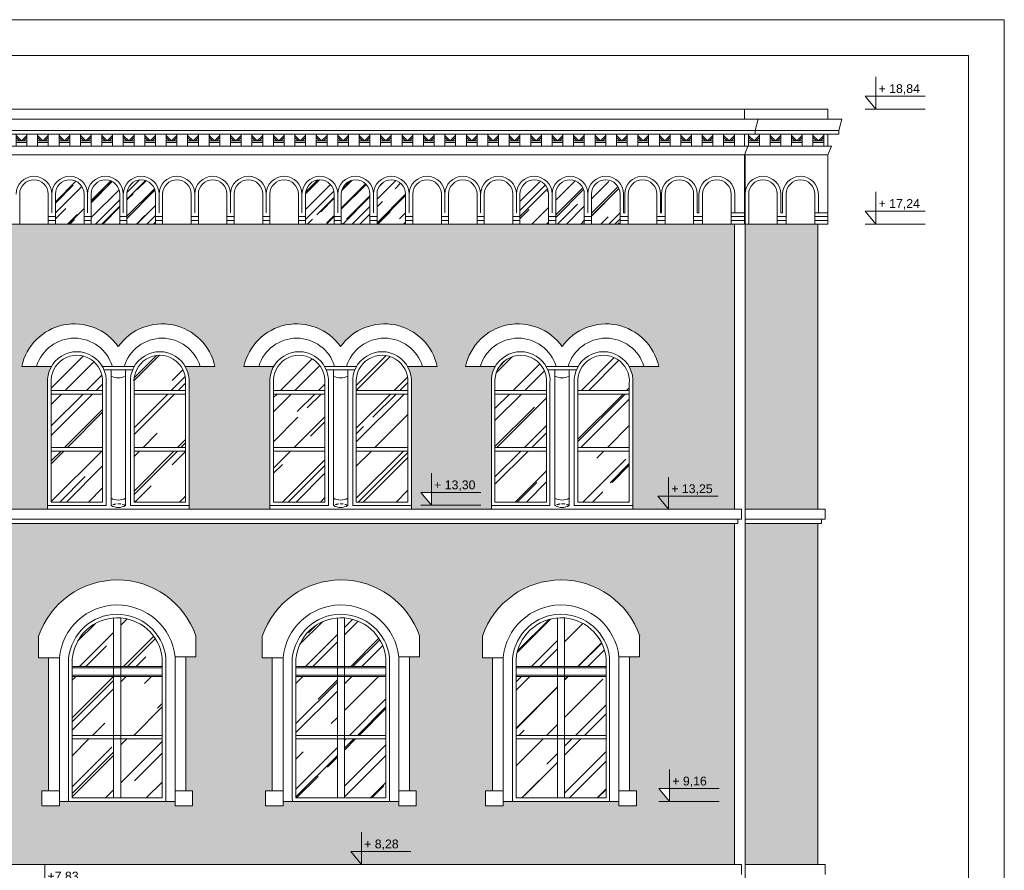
# Model space of a CAD drawing. Header units: millimetres. Extents: x -5254 to 173417, y -28809 to -6400.
# Tile 157 of 256: x 123942 to 125320, y -19064 to -17874. Entities that reach past the tile are written whole.
import ezdxf

# ---------------------------------------------------------------- set-up
doc = ezdxf.new("R2010")
doc.units = ezdxf.units.MM
doc.linetypes.add('HIDDEN', pattern=[9.525, 6.35, -3.175])
for name, color, linetype, lineweight in [('me_cegła', 7, 'Continuous', 5), ('me_cienka', 7, 'Continuous', 15), ('me_cienkie', 7, 'Continuous', 9), ('me_drewno', 7, 'Continuous', 15), ('me_koty', 7, 'Continuous', 13), ('me_szyby', 7, 'Continuous', 13), ('me_tabela', 7, 'Continuous', 20), ('me_ściany', 7, 'Continuous', 20)]:
    doc.layers.add(name, color=color, linetype=linetype, lineweight=lineweight)
doc.styles.add('TABELKA', font='arial.ttf')
pattern_1 = [(45, (103144.947, -29781.74), (47.41575, 126.442), [838.2, -111.76, 279.4, -55.88]), (45, (103177.74, -29709.43), (-92.06559, 13.03933), [167.64, -18.4404, 335.28, -41.91]), (45, (103131.117, -29728.396), (178.994465, 231.942055), [447.04, -78.232, 223.52, -55.88])]

# ---------------------------------------------------------------- blocks, each defined once
blk = doc.blocks.new('arch1')
at = {"layer": 'me_cienkie'}
for p, q in [((-42, 231.9), (-42, 202.6)), ((178, 231.4), (178, 201)), ((-42, 202.6), (-28, 202.6)), ((178, 201), (164, 201)), ((-13, 0), (149, 0))]:
    blk.add_line(p, q, dxfattribs=at)
for points in [[(-13, 202.6), (-38, 202.6)], [(-28, 15), (-28, 202.6)], [(-13, 0), (-13, 202.6)], [(149, 0), (149, 201)], [(149, 201), (174, 201)], [(164, 15), (164, 201)], [(-13, 4.5), (-13, -6), (-37.5, -6), (-37.5, 15)], [(-37.5, 15), (-13, 15)], [(149, 4.5), (149, -6), (173.5, -6), (173.5, 15)], [(173.5, 15), (149, 15)]]:
    blk.add_lwpolyline(points, dxfattribs=at)
blk.add_arc((67.9, 193.6), 116.4, 18.9472, 160.8043, dxfattribs=at)
blk = doc.blocks.new('*U11739')
at = {"layer": 'me_cienkie'}
for points in [[(-7.5, -8.5), (-7.5, 8.5)], [(-7.5, 6.5), (0, -1)], [(-7.5, 3.7), (-2.8, -1)], [(7.5, 6.5), (0, -1)], [(7.5, 3.7), (2.8, -1)], [(7.5, -8.5), (7.5, 8.5)], [(0, -1), (-7.5, -1)], [(0, -3), (-7.5, -3)], [(0, -1), (7.5, -1)], [(0, -3), (7.5, -3)]]:
    blk.add_lwpolyline(points, dxfattribs=at)
blk = doc.blocks.new('*U11740')
at = {"layer": 'me_cienkie', "color": 0, "linetype": 'ByBlock', "lineweight": -2, "transparency": 16777216}
for p in [(0, 0), (30, 0), (60, 0), (90, 0)]:
    blk.add_blockref('*U11739', p, dxfattribs=at)
blk = doc.blocks.new('*U11741')
at = {"layer": 'me_cienkie'}
for points in [[(-7.5, -8.5), (-7.5, 8.5)], [(-7.5, 6.5), (0, -1)], [(-7.5, 3.7), (-2.8, -1)], [(7.5, 6.5), (0, -1)], [(7.5, 3.7), (2.8, -1)], [(7.5, -8.5), (7.5, 8.5)], [(0, -1), (-7.5, -1)], [(0, -3), (-7.5, -3)], [(0, -1), (7.5, -1)], [(0, -3), (7.5, -3)]]:
    blk.add_lwpolyline(points, dxfattribs=at)
blk = doc.blocks.new('*U11742')
at = {"layer": 'me_cienkie', "color": 0, "linetype": 'ByBlock', "lineweight": -2, "transparency": 16777216}
for p in [(0, 0), (30, 0), (60, 0), (90, 0), (120, 0), (150, 0), (180, 0), (210, 0), (240, 0), (270, 0), (300, 0), (330, 0), (360, 0), (390, 0), (420, 0), (450, 0), (480, 0), (510, 0), (540, 0), (570, 0), (600, 0), (630, 0), (660, 0), (690, 0), (720, 0), (750, 0), (780, 0), (810, 0), (840, 0), (870, 0), (900, 0), (930, 0), (960, 0), (990, 0), (1020, 0), (1050, 0), (1080, 0)]:
    blk.add_blockref('*U11741', p, dxfattribs=at)
blk = doc.blocks.new('KOTA')
at = {"color": 0}
for p, q in [((0, 0), (0, 50)), ((-16.6, 20), (76.8, 20)), ((-16.6, 20), (0, 0))]:
    blk.add_line(p, q, dxfattribs=at)
at = {"color": 0, "style": 'TABELKA', "flags": 4}
blk.add_attdef('POZIOM', (1.4, 25), '', height=13.7, rotation=360, dxfattribs=at)

msp = doc.modelspace()

# ---------------------------------------------------------------- hatches: boundary and pattern name
at = {"layer": 'me_cegła'}
h = msp.add_hatch(dxfattribs=at)
h.set_pattern_fill('AR-BRSTD', color=256, scale=0.125)
h.set_pattern_definition([(0, (122562.696, -18558.96), (0, 8.467725), []), (90, (122562.696, -18558.96), (-12.7, 8.467725), [8.467725, -8.467725])])
h.paths.add_polyline_path([(123266.88, -18382.84, -0.1512883), (123272.28, -18359.12), (123230.73, -18359.12, -0.6510077), (123365.88, -18331.35, -0.6510077), (123501.03, -18359.12), (123459.47, -18359.12, -0.1512883), (123464.88, -18382.84), (123464.88, -18553.96), (123464.88, -18558.96), (123578.88, -18558.96), (123578.88, -18553.96), (123578.88, -18382.84, -0.1512883), (123584.28, -18359.12), (123542.73, -18359.12, -0.6510077), (123677.88, -18331.35, -0.6510077), (123813.03, -18359.12), (123771.47, -18359.12, -0.1512883), (123776.88, -18382.84), (123776.88, -18553.96), (123776.88, -18558.96), (123829.88, -18558.96), (123829.88, -18159.96), (122562.7, -18159.96), (122562.7, -18558.96), (122637.88, -18558.96), (122637.88, -18553.96), (122637.88, -18382.84, -0.1512883), (122643.28, -18359.12), (122601.73, -18359.12, -0.6510077), (122736.88, -18331.35, -0.6510077), (122872.03, -18359.12), (122830.47, -18359.12, -0.1512883), (122835.88, -18382.84), (122835.88, -18553.96), (122835.88, -18558.96), (122953.88, -18558.96), (122953.88, -18553.96), (122953.88, -18382.84, -0.1512883), (122959.28, -18359.12), (122917.73, -18359.12, -0.6510077), (123052.88, -18331.35, -0.6510077), (123188.03, -18359.12), (123146.47, -18359.12, -0.1512883), (123151.88, -18382.84), (123151.88, -18553.96), (123151.88, -18558.96), (123266.88, -18558.96), (123266.88, -18553.96)])
h.paths.add_polyline_path([(123185.04, -18553.54), (123170.13, -18535.54), (123185.04, -18535.54)], flags=16)
h.paths.add_polyline_path([(124292.2, -18382.84, -0.1512883), (124297.6, -18359.12), (124256.05, -18359.12, -0.6510077), (124391.2, -18331.35, -0.6510077), (124526.35, -18359.12), (124484.8, -18359.12, -0.1512883), (124490.2, -18382.84), (124490.2, -18553.96), (124490.2, -18558.96), (124602.2, -18558.96), (124602.2, -18553.96), (124602.2, -18382.84, -0.1512883), (124607.6, -18359.12), (124566.05, -18359.12, -0.6510077), (124701.2, -18331.35, -0.6510077), (124836.35, -18359.12), (124794.8, -18359.12, -0.1512883), (124800.2, -18382.84), (124800.2, -18553.96), (124800.2, -18558.96), (124942.2, -18558.96), (124942.2, -18159.96), (124928.2, -18159.96), (123846.88, -18159.96), (123846.88, -18558.96), (123981.2, -18558.96), (123981.2, -18553.96), (123981.2, -18382.84, -0.1512883), (123986.6, -18359.12), (123945.05, -18359.12, -0.6510077), (124080.2, -18331.35, -0.6510077), (124215.35, -18359.12), (124173.8, -18359.12, -0.1512883), (124179.2, -18382.84), (124179.2, -18553.96), (124179.2, -18558.96), (124292.2, -18558.96), (124292.2, -18553.96)])
h.paths.add_polyline_path([(124503.45, -18535.54), (124518.36, -18535.54), (124518.36, -18553.54)], flags=16)
h.paths.add_polyline_path([(125059.2, -18159.96), (125045.2, -18159.96), (124957.2, -18159.96), (124957.2, -18558.96), (125059.2, -18558.96)])
h.paths.add_polyline_path([(124850.24, -18542.59), (124915.46, -18542.59), (124915.46, -18520.41), (124850.24, -18520.41)], flags=24)
h.paths.add_polyline_path([(124518.4, -18537.17), (124583.62, -18537.17), (124583.62, -18514.99), (124518.4, -18514.99)], flags=24)
h = msp.add_hatch(dxfattribs=at)
h.set_pattern_fill('AR-BRSTD', color=256, scale=0.11)
h.set_pattern_definition([(0, (-1202.2284, -8064.411), (0, 7.451598), []), (90, (-1202.228, -8064.411), (-11.176, 7.451598), [7.451598, -7.451598])])
h.paths.add_polyline_path([(123829.88, -18578.96), (122562.7, -18578.96), (122562.7, -18973.96), (122591.4, -18973.96), (122591.4, -18973.87), (122576.49, -18955.87), (122638.38, -18955.87), (122638.38, -18952.96), (122647.88, -18952.96), (122647.88, -18766.97), (122633.85, -18766.97), (122633.85, -18736.58, -0.7123526), (122853.91, -18736.1), (122853.91, -18765.34), (122839.88, -18765.34), (122839.88, -18952.96), (122849.38, -18952.96), (122849.38, -18964.53), (122960.88, -18925.01), (122960.88, -18766.97), (122946.85, -18766.97), (122946.85, -18736.58, -0.7123526), (123166.91, -18736.1), (123166.91, -18765.34), (123152.88, -18765.34), (123152.88, -18856.96), (123192.38, -18842.96), (123275.38, -18872.38), (123275.38, -18766.97), (123261.35, -18766.97), (123261.35, -18736.58, -0.7123526), (123481.41, -18736.1), (123481.41, -18765.34), (123467.38, -18765.34), (123467.38, -18940.43), (123547.88, -18968.96), (123547.88, -18973.96), (123577.38, -18973.96), (123577.38, -18952.96), (123586.88, -18952.96), (123586.88, -18766.97), (123576.88, -18766.97), (123572.85, -18766.97), (123572.85, -18736.58, -0.7123526), (123792.91, -18736.1), (123792.91, -18765.34), (123778.88, -18765.34), (123778.88, -18952.96), (123788.38, -18952.96), (123788.38, -18973.96), (123829.88, -18973.96)])
h.paths.add_polyline_path([(122948.85, -18700.59), (122944.85, -18700.59), (122944.85, -18704.59), (122936.85, -18704.59), (122936.85, -18707.59), (122945.02, -18707.59), (122945.02, -18766.97), (122941.85, -18766.97), (122941.85, -18707.59), (122936.85, -18707.59), (122936.85, -18715.59), (122923.02, -18715.59), (122923.02, -18707.59), (122918.02, -18707.59), (122918.02, -18766.97), (122914.85, -18766.97), (122914.85, -18707.59), (122918.02, -18707.59), (122923.02, -18707.59), (122923.02, -18704.59), (122915.02, -18704.59), (122915.02, -18700.59), (122911.02, -18700.59), (122925.02, -18675.59), (122934.85, -18675.59)], flags=16)
h.paths.add_polyline_path([(124942.2, -18578.96), (123846.88, -18578.96), (123846.88, -19025.96), (123863.7, -19025.96), (123863.7, -19007.96), (123898.7, -19007.96), (123898.7, -19039.96), (123898.7, -19055.96), (124942.2, -19055.96)])
h.paths.add_polyline_path([(124501.7, -18736.1), (124501.7, -18765.34), (124487.67, -18765.34), (124487.67, -18952.96), (124497.17, -18952.96), (124497.17, -18973.96), (124472.67, -18973.96), (124472.67, -18967.96), (124310.67, -18967.96), (124310.67, -18973.96), (124286.17, -18973.96), (124286.17, -18952.96), (124295.67, -18952.96), (124295.67, -18766.97), (124281.64, -18766.97), (124281.64, -18736.58, -0.7123526)], flags=16)
h.paths.add_polyline_path([(124188.71, -18736.1), (124188.71, -18765.34), (124174.68, -18765.34), (124174.68, -18952.96), (124184.18, -18952.96), (124184.18, -18973.96), (124159.68, -18973.96), (124159.68, -18967.96), (123997.68, -18967.96), (123997.68, -18973.96), (123973.18, -18973.96), (123973.18, -18952.96), (123982.68, -18952.96), (123982.68, -18766.97), (123968.65, -18766.97), (123968.65, -18736.58, -0.7123526)], flags=16)
h.paths.add_polyline_path([(124472.67, -18967.96), (124472.67, -18765.34, 0.9036416), (124310.67, -18766.97), (124310.67, -18967.96)], flags=0)
h.paths.add_polyline_path([(124454.67, -18767.12), (124454.67, -18962.96), (124328.67, -18962.96), (124328.67, -18768.68, -0.9037378)], flags=0)
h.paths.add_polyline_path([(123997.68, -18766.97), (123997.68, -18967.96), (124159.68, -18967.96), (124159.68, -18765.34, 0.9036414)], flags=0)
h.paths.add_polyline_path([(124141.68, -18767.12), (124141.68, -18962.96), (124015.68, -18962.96), (124015.68, -18768.68, -0.9037378)], flags=0)
h.paths.add_polyline_path([(124386.67, -18778.96), (124396.67, -18778.96), (124396.67, -18836.25), (124396.67, -18880.46), (124386.67, -18880.46), (124386.67, -18836.25)], flags=0)
h.paths.add_polyline_path([(124083.68, -18778.96), (124083.68, -18836.25), (124083.68, -18880.46), (124073.68, -18880.46), (124073.68, -18836.25), (124073.68, -18778.96)], flags=0)
h.paths.add_polyline_path([(124589.64, -18736.58, -0.7123526), (124809.7, -18736.1), (124809.7, -18765.34), (124795.67, -18765.34), (124795.67, -18952.96), (124805.17, -18952.96), (124805.17, -18973.96), (124780.67, -18973.96), (124780.67, -18967.96), (124618.67, -18967.96), (124618.67, -18973.96), (124594.17, -18973.96), (124594.17, -18952.96), (124603.67, -18952.96), (124603.67, -18766.97), (124589.64, -18766.97)], flags=16)
h.paths.add_polyline_path([(124618.67, -18766.97), (124618.67, -18967.96), (124780.67, -18967.96), (124780.67, -18765.34, 0.9036414)], flags=0)
h.paths.add_polyline_path([(124762.67, -18767.12), (124762.67, -18962.96), (124636.67, -18962.96), (124636.67, -18768.68, -0.9037378)], flags=0)
h.paths.add_polyline_path([(124704.67, -18778.96), (124704.67, -18836.25), (124704.67, -18880.46), (124694.67, -18880.46), (124694.67, -18836.25), (124694.67, -18778.96)], flags=0)
h.paths.add_polyline_path([(124836.69, -18949.96), (124851.6, -18949.96), (124851.6, -18967.96)], flags=16)
h.paths.add_polyline_path([(125059.2, -18578.96), (124957.2, -18578.96), (124957.2, -19055.96), (125059.2, -19055.96)])
h.paths.add_polyline_path([(124420.49, -19039.59), (124476.15, -19039.59), (124476.15, -19017.41), (124420.49, -19017.41)], flags=24)
h.paths.add_polyline_path([(124851.64, -18951.59), (124907.3, -18951.59), (124907.3, -18929.41), (124851.64, -18929.41)], flags=24)
at = {"layer": 'me_szyby'}
h = msp.add_hatch(dxfattribs=at)
h.set_pattern_fill('AR-RROOF', color=256, angle=45)
h.set_pattern_definition([(45, (103144.947, -31160.714), (21.552615, 57.47364), [381, -50.8, 127, -25.4]), (45, (103159.854, -31127.846), (-41.847994, 5.92697), [76.2, -8.382, 152.4, -19.05]), (45, (103138.66, -31136.467), (81.36112, 105.428207), [203.2, -35.56, 101.6, -25.4])])
h.paths.add_polyline_path([(124742.2, -18159.96), (124782.2, -18159.96), (124782.2, -18118.19, 1), (124742.2, -18118.19)])
h.paths.add_polyline_path([(124692.2, -18159.96), (124732.2, -18159.96), (124732.2, -18118.19, 1), (124692.2, -18118.19)])
h.paths.add_polyline_path([(124642.2, -18159.96), (124682.2, -18159.96), (124682.2, -18118.19, 1), (124642.2, -18118.19)])
h.paths.add_polyline_path([(124482.2, -18118.19, 1), (124442.2, -18118.19), (124442.2, -18159.96), (124482.2, -18159.96)])
h.paths.add_polyline_path([(124432.2, -18118.19, 1), (124392.2, -18118.19), (124392.2, -18159.96), (124432.2, -18159.96)])
h.paths.add_polyline_path([(124342.2, -18159.96), (124382.2, -18159.96), (124382.2, -18118.19, 1), (124342.2, -18118.19)])
h.paths.add_polyline_path([(124092.2, -18159.96), (124132.2, -18159.96), (124132.2, -18118.19, 1), (124092.2, -18118.19)])
h.paths.add_polyline_path([(124082.2, -18118.19, 1), (124042.2, -18118.19), (124042.2, -18159.96), (124082.2, -18159.96)])
h.paths.add_polyline_path([(124032.2, -18118.19, 1), (123992.2, -18118.19), (123992.2, -18159.96), (124032.2, -18159.96)])
h = msp.add_hatch(dxfattribs=at)
h.set_pattern_fill('AR-RROOF', color=256, scale=2.2, angle=45)
h.set_pattern_definition([(45, (103765.947, -29781.74), (47.41575, 126.442), [838.2, -111.76, 279.4, -55.88]), (45, (103798.74, -29709.43), (-92.06559, 13.03933), [167.64, -18.4404, 335.28, -41.91]), (45, (103752.117, -29728.396), (178.994465, 231.942055), [447.04, -78.232, 223.52, -55.88])])
h.paths.add_polyline_path([(124102.2, -18477.63), (124174.2, -18477.63), (124174.2, -18548.96), (124102.2, -18548.96)])
h.paths.add_polyline_path([(124102.2, -18397.84), (124174.2, -18397.84), (124174.2, -18472.63), (124102.2, -18472.63)])
h.paths.add_polyline_path([(124174.2, -18382.84), (124174.2, -18392.84), (124102.2, -18392.84), (124102.2, -18382.84, -1.0903832)])
h.paths.add_polyline_path([(124058.2, -18382.84), (124058.2, -18392.84), (123986.2, -18392.84), (123986.2, -18382.84, -1.0903832)])
h.paths.add_polyline_path([(123986.2, -18397.84), (124058.2, -18397.84), (124058.2, -18472.63), (123986.2, -18472.63)])
h.paths.add_polyline_path([(123986.2, -18477.63), (124058.2, -18477.63), (124058.2, -18548.96), (123986.2, -18548.96)])
h = msp.add_hatch(dxfattribs=at)
h.set_pattern_fill('AR-RROOF', color=256, scale=2.2, angle=45)
h.set_pattern_definition([(45, (103454.947, -29781.74), (47.41575, 126.442), [838.2, -111.76, 279.4, -55.88]), (45, (103487.74, -29709.43), (-92.06559, 13.03933), [167.64, -18.4404, 335.28, -41.91]), (45, (103441.117, -29728.396), (178.994465, 231.942055), [447.04, -78.232, 223.52, -55.88])])
h.paths.add_polyline_path([(124413.2, -18477.63), (124485.2, -18477.63), (124485.2, -18548.96), (124413.2, -18548.96)])
h.paths.add_polyline_path([(124413.2, -18397.84), (124485.2, -18397.84), (124485.2, -18472.63), (124413.2, -18472.63)])
h.paths.add_polyline_path([(124485.2, -18382.84), (124485.2, -18392.84), (124413.2, -18392.84), (124413.2, -18382.84, -1.0903832)])
h.paths.add_polyline_path([(124369.2, -18382.84), (124369.2, -18392.84), (124297.2, -18392.84), (124297.2, -18382.84, -1.0903832)])
h.paths.add_polyline_path([(124297.2, -18397.84), (124369.2, -18397.84), (124369.2, -18472.63), (124297.2, -18472.63)])
h.paths.add_polyline_path([(124297.2, -18477.63), (124369.2, -18477.63), (124369.2, -18548.96), (124297.2, -18548.96)])
h = msp.add_hatch(dxfattribs=at)
h.set_pattern_fill('AR-RROOF', color=256, scale=2.2, angle=45)
h.set_pattern_definition(pattern_1)
h.paths.add_polyline_path([(124723.2, -18477.63), (124795.2, -18477.63), (124795.2, -18548.96), (124723.2, -18548.96)])
h.paths.add_polyline_path([(124723.2, -18397.84), (124795.2, -18397.84), (124795.2, -18472.63), (124723.2, -18472.63)])
h.paths.add_polyline_path([(124795.2, -18382.84), (124795.2, -18392.84), (124723.2, -18392.84), (124723.2, -18382.84, -1.0903832)])
h.paths.add_polyline_path([(124679.2, -18382.84), (124679.2, -18392.84), (124607.2, -18392.84), (124607.2, -18382.84, -1.0903832)])
h.paths.add_polyline_path([(124607.2, -18397.84), (124679.2, -18397.84), (124679.2, -18472.63), (124607.2, -18472.63)])
h.paths.add_polyline_path([(124607.2, -18477.63), (124679.2, -18477.63), (124679.2, -18548.96), (124607.2, -18548.96)])
h = msp.add_hatch(dxfattribs=at)
h.set_pattern_fill('AR-RROOF', color=256, scale=2.2, angle=45)
h.set_pattern_definition(pattern_1)
h.paths.add_polyline_path([(124704.67, -18778.96), (124704.67, -18711.15, -0.3592557), (124762.67, -18767.12), (124762.67, -18778.96)])
h.paths.add_polyline_path([(124694.67, -18711.16), (124694.67, -18778.96), (124636.67, -18778.96), (124636.67, -18768.68, -0.3655516)])
h.paths.add_polyline_path([(124704.67, -18792.96), (124762.67, -18792.96), (124762.67, -18875.46), (124704.67, -18875.46), (124704.67, -18836.25)])
h.paths.add_polyline_path([(124694.67, -18875.46), (124636.67, -18875.46), (124636.67, -18792.96), (124694.67, -18792.96), (124694.67, -18836.25)])
h.paths.add_polyline_path([(124762.67, -18962.96), (124704.67, -18962.96), (124704.67, -18911.54), (124704.67, -18880.46), (124704.67, -18880.46), (124762.67, -18880.46)])
h.paths.add_polyline_path([(124636.67, -18880.46), (124694.67, -18880.46), (124694.67, -18911.54), (124694.67, -18962.96), (124636.67, -18962.96)])
h.paths.add_polyline_path([(124396.67, -18911.54), (124396.67, -18880.46), (124396.67, -18880.46), (124454.67, -18880.46), (124454.67, -18962.96), (124396.67, -18962.96)])
h.paths.add_polyline_path([(124396.67, -18836.25), (124396.67, -18792.96), (124454.67, -18792.96), (124454.67, -18875.46), (124396.67, -18875.46)])
h.paths.add_polyline_path([(124454.67, -18767.12), (124454.67, -18778.96), (124396.67, -18778.96), (124396.67, -18711.15, -0.3592557)])
h.paths.add_polyline_path([(124386.67, -18711.16), (124386.67, -18778.96), (124328.67, -18778.96), (124328.67, -18768.68, -0.3655516)])
h.paths.add_polyline_path([(124328.67, -18792.96), (124386.67, -18792.96), (124386.67, -18836.25), (124386.67, -18875.46), (124328.67, -18875.46)])
h.paths.add_polyline_path([(124386.67, -18962.96), (124328.67, -18962.96), (124328.67, -18880.46), (124386.67, -18880.46), (124386.67, -18911.54)])
h.paths.add_polyline_path([(124141.68, -18962.96), (124083.68, -18962.96), (124083.68, -18911.54), (124083.68, -18880.46), (124083.68, -18880.46), (124141.68, -18880.46)])
h.paths.add_polyline_path([(124083.68, -18875.46), (124083.68, -18836.25), (124083.68, -18792.96), (124141.68, -18792.96), (124141.68, -18875.46)])
h.paths.add_polyline_path([(124141.68, -18767.12), (124141.68, -18778.96), (124083.68, -18778.96), (124083.68, -18711.15, -0.3592557)])
h.paths.add_polyline_path([(124073.68, -18711.16), (124073.68, -18778.96), (124015.68, -18778.96), (124015.68, -18768.68, -0.3655516)])
h.paths.add_polyline_path([(124073.68, -18836.25), (124073.68, -18875.46), (124015.68, -18875.46), (124015.68, -18792.96), (124073.68, -18792.96)])
h.paths.add_polyline_path([(124073.68, -18962.96), (124015.68, -18962.96), (124015.68, -18880.46), (124073.68, -18880.46), (124073.68, -18911.54)])

# ---------------------------------------------------------------- linework, layer by layer
at = {"layer": 'me_cienka'}
msp.add_line((124957.2, -19315.69), (124957.2, -18063.19), dxfattribs=at)
for points in [[(123819.2, -18013.19), (123819.2, -17999.19), (124806.2, -17999.19)], [(124956.2, -18013.19), (124956.2, -17999.19), (124806.2, -17999.19)], [(125073.2, -18013.19), (125073.2, -17999.19), (124956.2, -17999.19)], [(123807.2, -18013.19), (124806.2, -18013.19)], [(124956.2, -18013.19), (124806.2, -18013.19)], [(125073.2, -18013.19), (124956.2, -18013.19)]]:
    msp.add_lwpolyline(points, dxfattribs=at)
at = {"layer": 'me_cienkie'}
for p, q in [((125125.33, -17999.19), (125209.35, -17999.19)), ((124956.2, -18144.29), (124956.2, -18063.19)), ((125073.2, -18144.29), (125073.2, -18063.19)), ((124788.7, -18144.29), (124787.2, -18144.29)), ((124840.2, -18144.29), (124838.7, -18144.29)), ((124956.2, -18159.96), (124956.2, -18144.29)), ((125073.2, -18159.96), (125073.2, -18144.29)), ((123992.2, -18149.29), (123982.2, -18149.29)), ((123992.2, -18154.96), (123982.2, -18154.96)), ((124042.2, -18149.29), (124032.2, -18149.29)), ((124042.2, -18154.96), (124032.2, -18154.96)), ((124092.2, -18149.29), (124082.2, -18149.29)), ((124092.2, -18154.96), (124082.2, -18154.96)), ((124142.2, -18149.29), (124132.2, -18149.29)), ((124142.2, -18154.96), (124132.2, -18154.96)), ((124192.2, -18149.29), (124182.2, -18149.29)), ((124192.2, -18154.96), (124182.2, -18154.96)), ((124242.2, -18149.29), (124232.2, -18149.29)), ((124242.2, -18154.96), (124232.2, -18154.96)), ((124292.2, -18149.29), (124282.2, -18149.29)), ((124292.2, -18154.96), (124282.2, -18154.96)), ((124342.2, -18149.29), (124332.2, -18149.29)), ((124342.2, -18154.96), (124332.2, -18154.96)), ((124392.2, -18149.29), (124382.2, -18149.29)), ((124392.2, -18154.96), (124382.2, -18154.96)), ((124442.2, -18149.29), (124432.2, -18149.29)), ((124442.2, -18154.96), (124432.2, -18154.96)), ((124492.2, -18149.29), (124482.2, -18149.29)), ((124492.2, -18154.96), (124482.2, -18154.96)), ((124542.2, -18149.29), (124532.2, -18149.29)), ((124542.2, -18154.96), (124532.2, -18154.96)), ((124592.2, -18149.29), (124582.2, -18149.29)), ((124592.2, -18154.96), (124582.2, -18154.96)), ((124642.2, -18149.29), (124632.2, -18149.29)), ((124642.2, -18154.96), (124632.2, -18154.96)), ((124692.2, -18149.29), (124682.2, -18149.29)), ((124692.2, -18154.96), (124682.2, -18154.96)), ((124742.2, -18149.29), (124732.2, -18149.29)), ((124742.2, -18154.96), (124732.2, -18154.96)), ((124793.7, -18149.29), (124782.2, -18149.29)), ((124793.7, -18154.96), (124782.2, -18154.96)), ((124845.2, -18149.29), (124833.7, -18149.29)), ((124845.2, -18154.96), (124833.7, -18154.96)), ((125073.2, -18159.96), (119228.3, -18159.96)), ((125125.33, -18159.96), (125209.35, -18159.96)), ((123981.2, -18553.96), (123981.2, -18558.96)), ((124179.2, -18553.96), (124179.2, -18558.96)), ((124292.2, -18553.96), (124292.2, -18558.96)), ((124490.2, -18553.96), (124490.2, -18558.96)), ((124587.47, -18553.54), (124503.45, -18553.54)), ((124602.2, -18553.96), (124602.2, -18558.96)), ((124800.2, -18558.96), (124800.2, -18553.96)), ((124159.68, -18967.96), (123997.68, -18967.96)), ((124147.7, -18967.96), (124009.7, -18967.96)), ((124147.7, -18967.96), (124009.7, -18967.96)), ((124147.7, -18967.96), (124009.7, -18967.96)), ((124146.68, -18967.96), (124010.68, -18967.96)), ((124472.67, -18967.96), (124310.67, -18967.96)), ((124460.7, -18967.96), (124322.7, -18967.96)), ((124460.7, -18967.96), (124322.7, -18967.96)), ((124460.7, -18967.96), (124322.7, -18967.96)), ((124459.67, -18967.96), (124323.67, -18967.96)), ((124780.67, -18967.96), (124618.67, -18967.96)), ((124768.7, -18967.96), (124630.7, -18967.96)), ((124767.67, -18967.96), (124631.67, -18967.96)), ((124836.69, -18967.96), (124920.71, -18967.96))]:
    msp.add_line(p, q, dxfattribs=at)
for points in [[(123807.2, -18013.19), (124786.89, -18013.19)], [(124806.2, -18013.19), (124786.89, -18013.19)], [(124806.2, -18013.19), (124825.5, -18013.19)], [(124956.2, -18013.19), (124825.5, -18013.19)], [(124923.2, -18013.19), (124942.5, -18013.19)], [(124956.2, -18013.19), (124975.5, -18013.19)], [(124971.2, -18029.19), (124975.5, -18013.19)], [(125073.2, -18013.19), (124975.5, -18013.19)], [(125073.2, -18013.19), (125092.5, -18013.19)], [(125088.2, -18029.19), (125092.5, -18013.19)], [(123817.88, -18029.19), (124821.2, -18029.19)], [(124956.2, -18029.19), (124821.2, -18029.19)], [(124956.2, -18029.19), (124971.2, -18029.19), (124971.2, -18034.19)], [(125073.2, -18029.19), (124971.2, -18029.19)], [(125073.2, -18029.19), (125088.2, -18029.19), (125088.2, -18034.19)], [(123817.88, -18034.19), (124791.2, -18034.19)], [(124806.2, -18034.19), (124791.2, -18034.19)], [(124806.2, -18034.19), (124821.2, -18034.19)], [(124956.2, -18034.19), (124821.2, -18034.19)], [(124923.2, -18034.19), (124938.2, -18034.19)], [(124956.2, -18034.19), (124971.2, -18034.19)], [(124956.2, -18051.19), (124956.2, -18034.19)], [(125073.2, -18034.19), (124971.2, -18034.19)], [(125073.2, -18034.19), (125088.2, -18034.19)], [(125073.2, -18051.19), (125073.2, -18034.19)], [(123827.88, -18051.19), (124811.2, -18051.19)], [(124956.2, -18051.19), (124811.2, -18051.19)], [(124961.2, -18051.19), (124956.2, -18063.19)], [(124956.2, -18063.19), (124961.2, -18051.19), (124956.2, -18051.19)], [(125073.2, -18051.19), (124961.2, -18051.19)], [(125078.2, -18051.19), (125073.2, -18063.19)], [(125073.2, -18063.19), (125078.2, -18051.19), (125073.2, -18051.19)], [(124806.2, -18063.19), (123832.88, -18063.19)], [(124806.2, -18063.19), (124956.2, -18063.19)], [(124956.2, -18063.19), (125073.2, -18063.19)], [(123942.2, -18118.19), (123942.2, -18159.96)], [(123982.2, -18118.19), (123982.2, -18159.96)], [(123987.2, -18118.19), (123987.2, -18144.29)], [(123987.2, -18118.19), (123987.2, -18144.29)], [(123992.2, -18118.19), (123992.2, -18159.96)], [(124032.2, -18118.19), (124032.2, -18159.96)], [(124037.2, -18118.19), (124037.2, -18144.29)], [(124037.2, -18118.19), (124037.2, -18144.29)], [(124042.2, -18118.19), (124042.2, -18159.96)], [(124082.2, -18118.19), (124082.2, -18159.96)], [(124087.2, -18118.19), (124087.2, -18144.29)], [(124087.2, -18118.19), (124087.2, -18144.29)], [(124092.2, -18118.19), (124092.2, -18159.96)], [(124132.2, -18118.19), (124132.2, -18159.96)], [(124137.2, -18118.19), (124137.2, -18144.29)], [(124137.2, -18118.19), (124137.2, -18144.29)], [(124137.2, -18118.19), (124137.2, -18144.29)], [(124142.2, -18118.19), (124142.2, -18159.96)], [(124182.2, -18118.19), (124182.2, -18159.96)], [(124187.2, -18118.19), (124187.2, -18144.29)], [(124187.2, -18118.19), (124187.2, -18144.29)], [(124187.2, -18118.19), (124187.2, -18144.29)], [(124187.2, -18118.19), (124187.2, -18144.29)], [(124187.2, -18118.19), (124187.2, -18144.29)], [(124192.2, -18118.19), (124192.2, -18159.96)], [(124232.2, -18118.19), (124232.2, -18159.96)], [(124237.2, -18118.19), (124237.2, -18144.29)], [(124237.2, -18118.19), (124237.2, -18144.29)], [(124237.2, -18118.19), (124237.2, -18144.29)], [(124237.2, -18118.19), (124237.2, -18144.29)], [(124237.2, -18118.19), (124237.2, -18144.29)], [(124242.2, -18118.19), (124242.2, -18159.96)], [(124282.2, -18118.19), (124282.2, -18159.96)], [(124287.2, -18118.19), (124287.2, -18144.29)], [(124287.2, -18118.19), (124287.2, -18144.29)], [(124287.2, -18118.19), (124287.2, -18144.29)], [(124287.2, -18118.19), (124287.2, -18144.29)], [(124287.2, -18118.19), (124287.2, -18144.29)], [(124292.2, -18118.19), (124292.2, -18159.96)], [(124332.2, -18118.19), (124332.2, -18159.96)], [(124337.2, -18118.19), (124337.2, -18144.29)], [(124337.2, -18118.19), (124337.2, -18144.29)], [(124337.2, -18118.19), (124337.2, -18144.29)], [(124337.2, -18118.19), (124337.2, -18144.29)], [(124342.2, -18118.19), (124342.2, -18159.96)], [(124382.2, -18118.19), (124382.2, -18159.96)], [(124387.2, -18118.19), (124387.2, -18144.29)], [(124387.2, -18118.19), (124387.2, -18144.29)], [(124392.2, -18118.19), (124392.2, -18159.96)], [(124432.2, -18118.19), (124432.2, -18159.96)], [(124437.2, -18118.19), (124437.2, -18144.29)], [(124437.2, -18118.19), (124437.2, -18144.29)], [(124442.2, -18118.19), (124442.2, -18159.96)], [(124482.2, -18118.19), (124482.2, -18159.96)], [(124487.2, -18118.19), (124487.2, -18144.29)], [(124487.2, -18118.19), (124487.2, -18144.29)], [(124492.2, -18118.19), (124492.2, -18159.96)], [(124532.2, -18118.19), (124532.2, -18159.96)], [(124537.2, -18118.19), (124537.2, -18144.29)], [(124537.2, -18118.19), (124537.2, -18144.29)], [(124537.2, -18118.19), (124537.2, -18144.29)], [(124542.2, -18118.19), (124542.2, -18159.96)], [(124582.2, -18118.19), (124582.2, -18159.96)], [(124587.2, -18118.19), (124587.2, -18144.29)], [(124587.2, -18118.19), (124587.2, -18144.29)], [(124587.2, -18118.19), (124587.2, -18144.29)], [(124592.2, -18118.19), (124592.2, -18159.96)], [(124632.2, -18118.19), (124632.2, -18159.96)], [(124637.2, -18118.19), (124637.2, -18144.29)], [(124637.2, -18118.19), (124637.2, -18144.29)], [(124637.2, -18118.19), (124637.2, -18144.29)], [(124642.2, -18118.19), (124642.2, -18159.96)], [(124682.2, -18118.19), (124682.2, -18159.96)], [(124687.2, -18118.19), (124687.2, -18144.29)], [(124687.2, -18118.19), (124687.2, -18144.29)], [(124692.2, -18118.19), (124692.2, -18159.96)], [(124732.2, -18118.19), (124732.2, -18159.96)], [(124737.2, -18118.19), (124737.2, -18144.29)], [(124737.2, -18118.19), (124737.2, -18144.29)], [(124742.2, -18118.19), (124742.2, -18159.96)], [(124782.2, -18118.19), (124782.2, -18159.96)], [(124787.2, -18118.19), (124787.2, -18144.29)], [(124788.7, -18118.19), (124788.7, -18144.29)], [(124793.7, -18118.19), (124793.7, -18159.96)], [(124833.7, -18118.19), (124833.7, -18159.96)], [(124838.7, -18118.19), (124838.7, -18144.29)], [(124840.2, -18118.19), (124840.2, -18144.29)], [(124845.2, -18118.19), (124845.2, -18159.96)], [(124885.2, -18118.19), (124885.2, -18159.96)], [(124890.2, -18118.19), (124890.2, -18144.29)], [(124892.7, -18118.19), (124892.7, -18144.29)], [(124897.7, -18118.19), (124897.7, -18159.96)], [(124937.7, -18118.19), (124937.7, -18159.96)], [(124942.7, -18118.19), (124942.7, -18144.29)], [(124957.2, -18118.19), (124957.2, -18144.29)], [(124962.2, -18118.19), (124962.2, -18159.96)], [(125002.2, -18118.19), (125002.2, -18159.96)], [(125007.2, -18118.19), (125007.2, -18144.29)], [(125009.7, -18118.19), (125009.7, -18144.29)], [(125014.7, -18118.19), (125014.7, -18159.96)], [(125054.7, -18118.19), (125054.7, -18159.96)], [(125059.7, -18118.19), (125059.7, -18144.29)], [(124892.7, -18144.29), (124890.2, -18144.29)], [(124956.2, -18144.29), (124937.7, -18144.29)], [(125009.7, -18144.29), (125007.2, -18144.29)], [(125073.2, -18144.29), (125054.7, -18144.29)], [(124897.7, -18149.29), (124885.2, -18149.29)], [(124897.7, -18154.96), (124885.2, -18154.96)], [(124956.2, -18149.29), (124937.7, -18149.29)], [(124956.2, -18154.96), (124937.7, -18154.96)], [(125014.7, -18149.29), (125002.2, -18149.29)], [(125014.7, -18154.96), (125002.2, -18154.96)], [(125073.2, -18149.29), (125054.7, -18149.29)], [(125073.2, -18154.96), (125054.7, -18154.96)], [(124900.2, -18159.96), (124885.2, -18159.96)], [(124928.2, -18159.96), (124956.2, -18159.96)], [(125017.2, -18159.96), (125002.2, -18159.96)], [(125045.2, -18159.96), (125073.2, -18159.96)], [(123986.6, -18359.12), (123945.05, -18359.12)], [(124102.6, -18359.12), (124057.8, -18359.12)], [(124100.15, -18364.12), (124060.25, -18364.12)], [(124070.2, -18553.96), (124070.2, -18364.12)], [(124090.2, -18553.96), (124090.2, -18364.12)], [(124173.8, -18359.12), (124215.35, -18359.12)], [(124297.6, -18359.12), (124256.05, -18359.12)], [(124413.6, -18359.12), (124368.8, -18359.12)], [(124411.15, -18364.12), (124371.25, -18364.12)], [(124381.2, -18553.96), (124381.2, -18364.12)], [(124401.2, -18553.96), (124401.2, -18364.12)], [(124484.8, -18359.12), (124526.35, -18359.12)], [(124607.6, -18359.12), (124566.05, -18359.12)], [(124723.6, -18359.12), (124678.8, -18359.12)], [(124721.15, -18364.12), (124681.25, -18364.12)], [(124691.2, -18553.96), (124691.2, -18364.12)], [(124711.2, -18553.96), (124711.2, -18364.12)], [(124794.8, -18359.12), (124836.35, -18359.12)], [(123997.68, -18967.96), (123997.68, -18766.97)], [(124159.68, -18967.96), (124159.68, -18765.34)], [(124310.67, -18967.96), (124310.67, -18766.97)], [(124472.67, -18967.96), (124472.67, -18765.34)], [(124618.67, -18967.96), (124618.67, -18766.97)], [(124780.67, -18967.96), (124780.67, -18765.34)]]:
    msp.add_lwpolyline(points, dxfattribs=at)
for centre, radius, start, end in [((123962.2, -18118.19), 25, 0, 180), ((123962.2, -18118.19), 20, 0, 180), ((124012.2, -18118.19), 25, 0, 180), ((124012.2, -18118.19), 20, 0, 180), ((124062.2, -18118.19), 25, 0, 180), ((124062.2, -18118.19), 20, 0, 180), ((124112.2, -18118.19), 25, 0, 180), ((124112.2, -18118.19), 20, 0, 180), ((124162.2, -18118.19), 25, 0, 180), ((124162.2, -18118.19), 20, 0, 180), ((124212.2, -18118.19), 25, 0, 180), ((124212.2, -18118.19), 20, 0, 180), ((124262.2, -18118.19), 25, 0, 180), ((124262.2, -18118.19), 20, 0, 180), ((124312.2, -18118.19), 25, 0, 180), ((124312.2, -18118.19), 20, 0, 180), ((124362.2, -18118.19), 25, 0, 180), ((124362.2, -18118.19), 20, 0, 180), ((124412.2, -18118.19), 25, 0, 180), ((124412.2, -18118.19), 20, 0, 180), ((124462.2, -18118.19), 25, 0, 180), ((124462.2, -18118.19), 20, 0, 180), ((124512.2, -18118.19), 25, 0, 180), ((124512.2, -18118.19), 20, 0, 180), ((124562.2, -18118.19), 25, 0, 180), ((124562.2, -18118.19), 20, 0, 180), ((124612.2, -18118.19), 25, 0, 180), ((124612.2, -18118.19), 20, 0, 180), ((124662.2, -18118.19), 25, 0, 180), ((124662.2, -18118.19), 20, 0, 180), ((124712.2, -18118.19), 25, 0, 180), ((124712.2, -18118.19), 20, 0, 180), ((124762.2, -18118.19), 25, 0, 180), ((124762.2, -18118.19), 20, 0, 180), ((124813.7, -18118.19), 25, 0, 180), ((124813.7, -18118.19), 20, 0, 180), ((124865.2, -18118.19), 25, 0, 180), ((124865.2, -18118.19), 20, 0, 180), ((124917.7, -18118.19), 25, 0, 180), ((124917.7, -18118.19), 20, 0, 180), ((124982.2, -18118.19), 25, 0, 180), ((124982.2, -18118.19), 20, 0, 180), ((125034.7, -18118.19), 25, 0, 180), ((125034.7, -18118.19), 20, 0, 180), ((124018.77, -18375.14), 75.44, 35.48267, 167.74043), ((124141.63, -18375.14), 75.44, 12.25957, 144.51733), ((124329.77, -18375.14), 75.44, 35.48267, 167.74043), ((124452.63, -18375.14), 75.44, 12.25957, 144.51733), ((124639.77, -18375.14), 75.44, 35.48267, 167.74043), ((124762.63, -18375.14), 75.44, 12.25957, 144.51733), ((124018.77, -18375.14), 55.44, 16.79471, 163.20529), ((124141.63, -18375.14), 55.44, 16.79471, 163.20529), ((124329.77, -18375.14), 55.44, 16.79471, 163.20529), ((124452.63, -18375.14), 55.44, 16.79471, 163.20529), ((124639.77, -18375.14), 55.44, 16.79471, 163.20529), ((124762.63, -18375.14), 55.44, 16.79471, 163.20529), ((124141.63, -18375.14), 75.44, 162.84299, 163.20529), ((124452.63, -18375.14), 75.44, 162.84299, 163.20529), ((124762.63, -18375.14), 75.44, 162.84299, 163.20529), ((124080.2, -18354.4), 20.77, 241.21372, 298.78628), ((124391.2, -18354.4), 20.77, 241.21372, 298.78628), ((124701.2, -18354.4), 20.77, 241.21372, 298.78628), ((124080.2, -18525.48), 20.77, 241.21372, 298.78628), ((124391.2, -18525.48), 20.77, 241.21372, 298.78628), ((124701.2, -18525.48), 20.77, 241.21372, 298.78628), ((124080.2, -18535.76), 20.77, 241.21372, 298.78628), ((124391.2, -18535.76), 20.77, 241.21372, 298.78628), ((124701.2, -18535.76), 20.77, 241.21372, 298.78628), ((124078.76, -18774.38), 81.42, 6.37045, 174.77956), ((124391.76, -18774.38), 81.42, 6.37045, 174.77956), ((124699.76, -18774.38), 81.42, 6.37045, 174.77956)]:
    msp.add_arc(centre, radius, start, end, dxfattribs=at)
at = {"layer": 'me_cienkie', "linetype": 'HIDDEN', "ltscale": 0.7}
for centre in [(124080.2, -18572.16), (124391.2, -18572.16), (124701.2, -18572.16)]:
    msp.add_arc(centre, 20.77, 61.21372, 118.78628, dxfattribs=at)
at = {"layer": 'me_drewno'}
for points in [[(123981.2, -18553.96), (123981.2, -18382.84)], [(123986.2, -18548.96), (123986.2, -18382.84)], [(124058.2, -18548.96), (124058.2, -18382.84)], [(124063.2, -18553.96), (124063.2, -18382.84)], [(124097.2, -18553.96), (124097.2, -18382.84)], [(124102.2, -18548.96), (124102.2, -18382.84)], [(124174.2, -18548.96), (124174.2, -18382.84)], [(124179.2, -18553.96), (124179.2, -18382.84)], [(124292.2, -18553.96), (124292.2, -18382.84)], [(124297.2, -18548.96), (124297.2, -18382.84)], [(124369.2, -18548.96), (124369.2, -18382.84)], [(124374.2, -18553.96), (124374.2, -18382.84)], [(124408.2, -18553.96), (124408.2, -18382.84)], [(124413.2, -18548.96), (124413.2, -18382.84)], [(124485.2, -18548.96), (124485.2, -18382.84)], [(124490.2, -18553.96), (124490.2, -18382.84)], [(124602.2, -18553.96), (124602.2, -18382.84)], [(124607.2, -18548.96), (124607.2, -18382.84)], [(124679.2, -18548.96), (124679.2, -18382.84)], [(124684.2, -18553.96), (124684.2, -18382.84)], [(124718.2, -18553.96), (124718.2, -18382.84)], [(124723.2, -18548.96), (124723.2, -18382.84)], [(124795.2, -18548.96), (124795.2, -18382.84)], [(124800.2, -18553.96), (124800.2, -18382.84)], [(124058.2, -18392.84), (123986.2, -18392.84)], [(124058.2, -18397.84), (123986.2, -18397.84)], [(124174.2, -18392.84), (124102.2, -18392.84)], [(124174.2, -18397.84), (124102.2, -18397.84)], [(124369.2, -18392.84), (124297.2, -18392.84)], [(124369.2, -18397.84), (124297.2, -18397.84)], [(124485.2, -18392.84), (124413.2, -18392.84)], [(124485.2, -18397.84), (124413.2, -18397.84)], [(124679.2, -18392.84), (124607.2, -18392.84)], [(124679.2, -18397.84), (124607.2, -18397.84)], [(124795.2, -18392.84), (124723.2, -18392.84)], [(124795.2, -18397.84), (124723.2, -18397.84)], [(124058.2, -18472.63), (123986.2, -18472.63)], [(124174.2, -18472.63), (124102.2, -18472.63)], [(124369.2, -18472.63), (124297.2, -18472.63)], [(124485.2, -18472.63), (124413.2, -18472.63)], [(124679.2, -18472.63), (124607.2, -18472.63)], [(124795.2, -18472.63), (124723.2, -18472.63)], [(124058.2, -18477.63), (123986.2, -18477.63)], [(124174.2, -18477.63), (124102.2, -18477.63)], [(124369.2, -18477.63), (124297.2, -18477.63)], [(124485.2, -18477.63), (124413.2, -18477.63)], [(124679.2, -18477.63), (124607.2, -18477.63)], [(124795.2, -18477.63), (124723.2, -18477.63)], [(124063.2, -18553.96), (123981.2, -18553.96)], [(124058.2, -18548.96), (123986.2, -18548.96)], [(124179.2, -18553.96), (124097.2, -18553.96)], [(124174.2, -18548.96), (124102.2, -18548.96)], [(124374.2, -18553.96), (124292.2, -18553.96)], [(124369.2, -18548.96), (124297.2, -18548.96)], [(124490.2, -18553.96), (124408.2, -18553.96)], [(124485.2, -18548.96), (124413.2, -18548.96)], [(124684.2, -18553.96), (124602.2, -18553.96)], [(124679.2, -18548.96), (124607.2, -18548.96)], [(124800.2, -18553.96), (124718.2, -18553.96)], [(124795.2, -18548.96), (124723.2, -18548.96)], [(124073.68, -18836.25), (124073.68, -18711.16)], [(124083.68, -18836.25), (124083.68, -18711.15)], [(124386.67, -18836.25), (124386.67, -18711.16)], [(124396.67, -18836.25), (124396.67, -18711.15)], [(124694.67, -18836.25), (124694.67, -18711.16)], [(124704.67, -18836.25), (124704.67, -18711.15)], [(124010.68, -18770.31), (124010.68, -18767.61)], [(124010.68, -18962.96), (124010.68, -18768.96)], [(124015.68, -18962.96), (124015.68, -18768.96)], [(124141.68, -18962.96), (124141.68, -18767.12)], [(124146.68, -18768.96), (124146.68, -18766.27)], [(124146.68, -18962.96), (124146.68, -18768.96)], [(124323.67, -18770.31), (124323.67, -18767.61)], [(124323.67, -18962.96), (124323.67, -18768.96)], [(124328.67, -18962.96), (124328.67, -18768.96)], [(124454.67, -18962.96), (124454.67, -18767.12)], [(124459.67, -18768.96), (124459.67, -18766.27)], [(124459.67, -18962.96), (124459.67, -18768.96)], [(124631.67, -18770.31), (124631.67, -18767.61)], [(124631.67, -18962.96), (124631.67, -18768.96)], [(124636.67, -18962.96), (124636.67, -18768.96)], [(124762.67, -18962.96), (124762.67, -18767.12)], [(124767.67, -18768.96), (124767.67, -18766.27)], [(124767.67, -18962.96), (124767.67, -18768.96)], [(124141.68, -18778.96), (124015.68, -18778.96)], [(124141.68, -18780.96), (124015.68, -18780.96)], [(124141.68, -18790.96), (124015.68, -18790.96)], [(124454.67, -18778.96), (124328.67, -18778.96)], [(124454.67, -18780.96), (124328.67, -18780.96)], [(124454.67, -18790.96), (124328.67, -18790.96)], [(124762.67, -18778.96), (124636.67, -18778.96)], [(124762.67, -18780.96), (124636.67, -18780.96)], [(124762.67, -18790.96), (124636.67, -18790.96)], [(124141.68, -18792.96), (124015.68, -18792.96)], [(124454.67, -18792.96), (124328.67, -18792.96)], [(124762.67, -18792.96), (124636.67, -18792.96)], [(124073.68, -18911.54), (124073.68, -18836.25)], [(124083.68, -18911.54), (124083.68, -18836.25)], [(124386.67, -18911.54), (124386.67, -18836.25)], [(124396.67, -18911.54), (124396.67, -18836.25)], [(124694.67, -18911.54), (124694.67, -18836.25)], [(124704.67, -18911.54), (124704.67, -18836.25)], [(124083.68, -18875.46), (124015.68, -18875.46)], [(124083.68, -18880.46), (124015.68, -18880.46)], [(124141.68, -18875.46), (124083.68, -18875.46)], [(124141.68, -18880.46), (124083.68, -18880.46)], [(124396.67, -18875.46), (124328.67, -18875.46)], [(124396.67, -18880.46), (124328.67, -18880.46)], [(124454.67, -18875.46), (124396.67, -18875.46)], [(124454.67, -18880.46), (124396.67, -18880.46)], [(124704.67, -18875.46), (124636.67, -18875.46)], [(124704.67, -18880.46), (124636.67, -18880.46)], [(124762.67, -18875.46), (124704.67, -18875.46)], [(124762.67, -18880.46), (124704.67, -18880.46)], [(124073.68, -18962.96), (124073.68, -18911.54)], [(124083.68, -18962.96), (124083.68, -18911.54)], [(124386.67, -18962.96), (124386.67, -18911.54)], [(124396.67, -18962.96), (124396.67, -18911.54)], [(124694.67, -18962.96), (124694.67, -18911.54)], [(124704.67, -18962.96), (124704.67, -18911.54)], [(124146.68, -18967.96), (124010.72, -18967.96), (124010.63, -18962.96)], [(124141.68, -18962.96), (124015.68, -18962.96)], [(124141.68, -18967.96), (124146.68, -18967.96), (124146.68, -18962.96)], [(124459.67, -18967.96), (124323.72, -18967.96), (124323.63, -18962.96)], [(124454.67, -18962.96), (124328.67, -18962.96)], [(124454.67, -18967.96), (124459.67, -18967.96), (124459.67, -18962.96)], [(124767.67, -18967.96), (124631.72, -18967.96), (124631.63, -18962.96)], [(124762.67, -18962.96), (124636.67, -18962.96)], [(124762.67, -18967.96), (124767.67, -18967.96), (124767.67, -18962.96)]]:
    msp.add_lwpolyline(points, dxfattribs=at)
for centre, radius, start, end in [((124022.2, -18379.71), 41.12, 355.62868, 184.37132), ((124022.2, -18379.72), 36.13, 355.04842, 184.95158), ((124138.2, -18379.71), 41.12, 355.62868, 184.37132), ((124138.2, -18379.72), 36.13, 355.04842, 184.95158), ((124333.2, -18379.71), 41.12, 355.62868, 184.37132), ((124333.2, -18379.72), 36.13, 355.04842, 184.95158), ((124449.2, -18379.71), 41.12, 355.62868, 184.37132), ((124449.2, -18379.72), 36.13, 355.04842, 184.95158), ((124643.2, -18379.71), 41.12, 355.62868, 184.37132), ((124643.2, -18379.72), 36.13, 355.04842, 184.95158), ((124759.2, -18379.71), 41.12, 355.62868, 184.37132), ((124759.2, -18379.72), 36.13, 355.04842, 184.95158), ((124078.75, -18774.37), 68.41, 6.7987, 174.33578), ((124391.75, -18774.37), 68.41, 6.7987, 174.33578), ((124699.75, -18774.37), 68.41, 6.7987, 174.33578), ((124078.76, -18774.29), 63.33, 6.49887, 175.17601), ((124391.75, -18774.29), 63.33, 6.49887, 175.17601), ((124699.75, -18774.29), 63.33, 6.49887, 175.17601)]:
    msp.add_arc(centre, radius, start, end, dxfattribs=at)
at = {"layer": 'me_tabela'}
for points in [[(118319.9, -20844.07), (125319.9, -20844.07), (125319.9, -17874.07), (118319.9, -17874.07)], [(118369.9, -20794.07), (125269.9, -20794.07), (125269.9, -17924.07), (118369.9, -17924.07)]]:
    msp.add_lwpolyline(points, close=True, dxfattribs=at)
at = {"layer": 'me_ściany'}
for p, q in [((124942.2, -18558.96), (124942.2, -18159.96)), ((125059.2, -18558.96), (125059.2, -18159.96)), ((124942.2, -18558.96), (123846.88, -18558.96)), ((124942.2, -18558.96), (124952.2, -18558.96)), ((124952.2, -18558.96), (124944.7, -18558.96)), ((124952.2, -18558.96), (124952.2, -18572.96)), ((125059.2, -18558.96), (124957.2, -18558.96)), ((125059.2, -18558.96), (125069.2, -18558.96)), ((125069.2, -18558.96), (125069.2, -18572.96)), ((124947.2, -18572.96), (123841.88, -18572.96)), ((123846.88, -18578.96), (124942.2, -18578.96)), ((124942.2, -19055.96), (124942.2, -18578.96)), ((124942.2, -18578.96), (124947.2, -18578.96)), ((124947.2, -18578.96), (124944.7, -18578.96)), ((124952.2, -18572.96), (124947.2, -18572.96)), ((124947.2, -18572.96), (124947.2, -18578.96)), ((124952.2, -18572.96), (124949.7, -18572.96)), ((125064.2, -18572.96), (124957.2, -18572.96)), ((125059.2, -18578.96), (124957.2, -18578.96)), ((125059.2, -19055.96), (125059.2, -18578.96)), ((125059.2, -18578.96), (125064.2, -18578.96)), ((125069.2, -18572.96), (125064.2, -18572.96)), ((125064.2, -18572.96), (125064.2, -18578.96)), ((124942.2, -19055.96), (123898.7, -19055.96)), ((124942.2, -19055.96), (124952.2, -19055.96)), ((124952.2, -19055.96), (124944.7, -19055.96)), ((124952.2, -19055.96), (124952.2, -19069.96)), ((125059.2, -19055.96), (124957.2, -19055.96)), ((125059.2, -19055.96), (125069.2, -19055.96)), ((125069.2, -19055.96), (125069.2, -19069.96))]:
    msp.add_line(p, q, dxfattribs=at)

# ---------------------------------------------------------------- block references
at = {"layer": 'me_cienkie', "xscale": -1}
for name, p in [('*U11742', (124934.7, -18042.69)), ('*U11740', (125059.69, -18042.79)), ('arch1', (124146.68, -18967.96)), ('arch1', (124459.67, -18967.96)), ('arch1', (124767.67, -18967.96))]:
    msp.add_blockref(name, p, dxfattribs=at)
at = {"layer": 'me_koty'}
ref = msp.add_blockref('KOTA', (125140.24, -17999.19), dxfattribs=dict(at, xscale=0.8999999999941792, yscale=0.8999999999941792, zscale=0.6))
ref.add_attrib('POZIOM', '+ 18,84', (125143.98, -17976.69), dxfattribs={"layer": '0', "height": 12.303, "style": 'TABELKA', "flags": 4})
ref = msp.add_blockref('KOTA', (125140.24, -18159.96), dxfattribs=dict(at, xscale=0.8999999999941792, yscale=0.8999999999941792, zscale=0.6))
ref.add_attrib('POZIOM', '+ 17,24', (125143.98, -18137.46), dxfattribs={"layer": '0', "height": 12.303, "style": 'TABELKA', "flags": 4})
ref = msp.add_blockref('KOTA', (124518.36, -18553.54), dxfattribs=dict(at, xscale=0.8999999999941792, yscale=0.8999999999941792, zscale=0.6))
ref.add_attrib('POZIOM', '+ 13,30', (124522.1, -18531.04), dxfattribs={"layer": '0', "height": 12.303, "style": 'TABELKA', "flags": 4})
ref = msp.add_blockref('KOTA', (124850.2, -18558.96), dxfattribs=dict(at, xscale=0.8999999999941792, yscale=0.8999999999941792, zscale=0.6))
ref.add_attrib('POZIOM', '+ 13,25', (124853.94, -18536.46), dxfattribs={"layer": '0', "height": 12.303, "style": 'TABELKA', "flags": 4})
ref = msp.add_blockref('KOTA', (124851.6, -18967.96), dxfattribs=dict(at, xscale=0.8999999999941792, yscale=0.8999999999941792, zscale=0.6))
ref.add_attrib('POZIOM', '+ 9,16', (124855.34, -18945.46), dxfattribs={"layer": '0', "height": 12.303, "style": 'TABELKA', "flags": 4})
ref = msp.add_blockref('KOTA', (124420.45, -19055.96), dxfattribs=dict(at, xscale=0.8999999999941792, yscale=0.8999999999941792, zscale=0.6))
ref.add_attrib('POZIOM', '+ 8,28', (124424.18, -19033.46), dxfattribs={"layer": '0', "height": 12.303, "style": 'TABELKA', "flags": 4})
ref = msp.add_blockref('KOTA', (123977.45, -19100.96), dxfattribs=dict(at, xscale=0.8999999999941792, yscale=0.8999999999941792, zscale=0.6))
ref.add_attrib('POZIOM', '+7,83', (123981.18, -19078.46), dxfattribs={"layer": '0', "height": 12.303, "style": 'TABELKA', "flags": 4})

doc.saveas('drawing.dxf')
